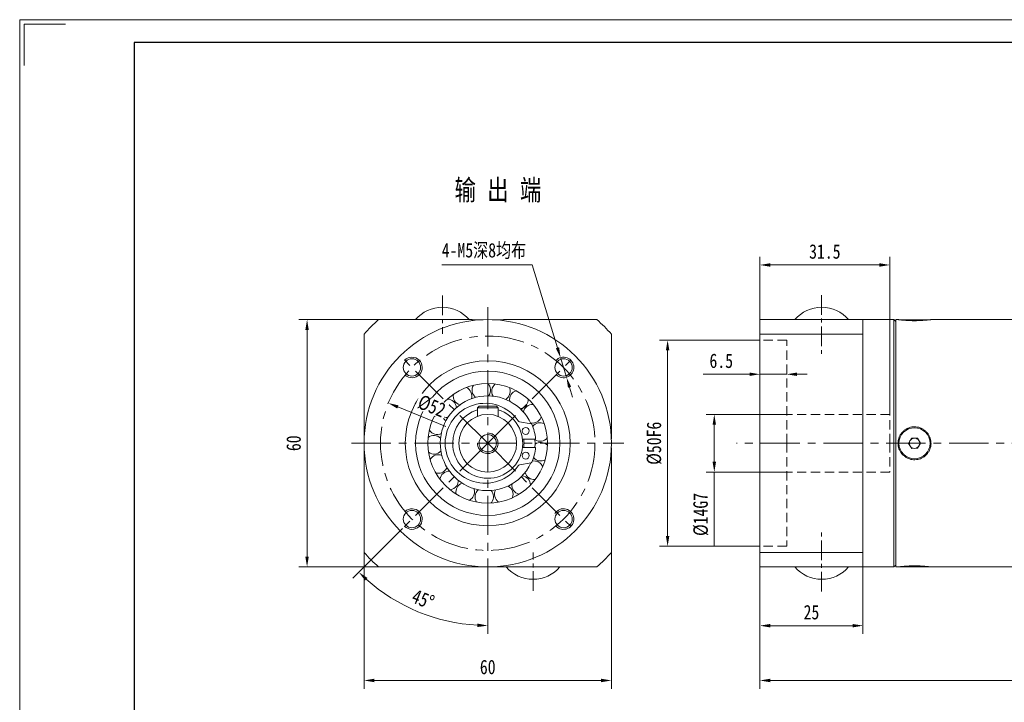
# Model space of a CAD drawing. Header units: millimetres. Extents: x -58 to 408, y -26 to 303.
# Tile 2 of 3: x -58 to 181, y 138 to 303. Entities that reach past the tile are written whole.
import ezdxf

# ---------------------------------------------------------------- set-up
doc = ezdxf.new("R2010")
doc.units = ezdxf.units.MM
doc.header["$LTSCALE"] = 1.5
doc.linetypes.add('CENTER', pattern=[10.16, 6.35, -1.27, 1.27, -1.27])
doc.linetypes.add('DASHED', pattern=[0.75, 0.5, -0.25])
doc.layers.get('0').update_dxf_attribs({"lineweight": 18})
for name, color, linetype, lineweight in [('1轮廓实线层', 7, 'Continuous', 18), ('3中心线层', 1, 'CENTER', 18), ('4虚线层', 6, 'DASHED', 18), ('7标注层', 4, 'Continuous', 18), ('图框_外框线', 7, 'Continuous', 18)]:
    doc.layers.add(name, color=color, linetype=linetype, lineweight=lineweight)
doc.styles.add('PC_TEXTSTYLE', font='txt', dxfattribs={"width": 0.8})
doc.styles.add('TH_GBDIM', font='txt', dxfattribs={"width": 0.8})
doc.dimstyles.new('TH_GBDIM', dxfattribs={"dimtxt": 3.5, "dimasz": 2.5, "dimexe": 2, "dimexo": 0, "dimgap": 1.5, "dimtad": 1, "dimdec": 1, "dimdsep": 46, "dimtxsty": 'TH_GBDIM', "dimcen": 2.5, "dimdle": 5, "dimclrd": 4, "dimclre": 4, "dimclrt": 3, "dimadec": 0, "dimazin": 2, "dimtfac": 0.714286, "dimtdec": 1, "dimtmove": 0, "dimatfit": 3, "dimfxl": 1, "dimtolj": 1, "dimarcsym": 0})

# ---------------------------------------------------------------- blocks, each defined once
blk = doc.blocks.new('*X9')
at = {"layer": '7标注层', "transparency": 16777216}
for points in [[(124.04, 156.76), (124.04, 155.93), (121.54, 156.35)], [(144.04, 156.76), (144.04, 155.93), (146.54, 156.35)]]:
    blk.add_hatch(color=4, dxfattribs=at).paths.add_polyline_path(points, flags=0)
at = {"layer": '7标注层', "color": 4, "transparency": 16777216}
for p, q in [((121.54, 170.6), (121.54, 154.35)), ((146.54, 170.6), (146.54, 154.35)), ((124.04, 156.35), (144.04, 156.35))]:
    blk.add_line(p, q, dxfattribs=at)
at = {"layer": '7标注层', "color": 3, "transparency": 16777216, "insert": (134.04, 159.6), "char_height": 3.5, "width": 7.0622, "attachment_point": 5, "style": 'TH_GBDIM'}
blk.add_mtext('25', dxfattribs=at)
blk = doc.blocks.new('*X10')
at = {"layer": '7标注层', "transparency": 16777216}
for points in [[(124.04, 143.48), (124.04, 142.64), (121.54, 143.06)], [(263.04, 143.48), (263.04, 142.64), (265.54, 143.06)]]:
    blk.add_hatch(color=4, dxfattribs=at).paths.add_polyline_path(points, flags=0)
at = {"layer": '7标注层', "color": 4, "transparency": 16777216}
for p, q in [((121.54, 170.6), (121.54, 141.06)), ((265.54, 168.91), (265.54, 141.06)), ((124.04, 143.06), (263.04, 143.06))]:
    blk.add_line(p, q, dxfattribs=at)
at = {"layer": '7标注层', "color": 3, "transparency": 16777216, "insert": (193.54, 146.31), "char_height": 3.5, "width": 18.5111, "attachment_point": 5, "style": 'TH_GBDIM'}
blk.add_mtext('145.5', dxfattribs=at)
blk = doc.blocks.new('*X11')
at = {"layer": '7标注层', "transparency": 16777216}
for points in [[(110.07, 205.1), (110.9, 205.1), (110.48, 207.6)], [(110.07, 196.1), (110.9, 196.1), (110.48, 193.6)]]:
    blk.add_hatch(color=4, dxfattribs=at).paths.add_polyline_path(points, flags=0)
at = {"layer": '7标注层', "color": 4, "transparency": 16777216}
for p, q in [((128.04, 207.6), (108.48, 207.6)), ((110.48, 205.1), (110.48, 196.1)), ((128.04, 193.6), (108.48, 193.6)), ((110.48, 193.6), (110.48, 175.56))]:
    blk.add_line(p, q, dxfattribs=at)
at = {"layer": '7标注层', "color": 3, "transparency": 16777216, "insert": (107.23, 183.33), "char_height": 3.5, "width": 19.2889, "attachment_point": 5, "rotation": 90, "style": 'TH_GBDIM'}
blk.add_mtext('%%C14G7', dxfattribs=at)
blk = doc.blocks.new('*X12')
at = {"layer": '7标注层', "transparency": 16777216}
for points in [[(98.74, 223.1), (99.58, 223.1), (99.16, 225.6)], [(98.74, 178.1), (99.58, 178.1), (99.16, 175.6)]]:
    blk.add_hatch(color=4, dxfattribs=at).paths.add_polyline_path(points, flags=0)
at = {"layer": '7标注层', "color": 4, "transparency": 16777216}
for p, q in [((121.54, 225.6), (97.16, 225.6)), ((99.16, 223.1), (99.16, 178.1)), ((121.54, 175.6), (97.16, 175.6))]:
    blk.add_line(p, q, dxfattribs=at)
at = {"layer": '7标注层', "color": 3, "transparency": 16777216, "insert": (95.91, 200.6), "char_height": 3.5, "width": 19.32, "attachment_point": 5, "rotation": 90, "style": 'TH_GBDIM'}
blk.add_mtext('%%C50F6', dxfattribs=at)
blk = doc.blocks.new('*X13')
at = {"layer": '7标注层', "transparency": 16777216}
for points in [[(119.04, 217.75), (119.04, 216.92), (121.54, 217.33)], [(130.54, 217.75), (130.54, 216.92), (128.04, 217.33)]]:
    blk.add_hatch(color=4, dxfattribs=at).paths.add_polyline_path(points, flags=0)
at = {"layer": '7标注层', "color": 4, "transparency": 16777216}
for p, q in [((119.04, 217.33), (107.81, 217.33)), ((121.54, 217.33), (121.54, 219.33)), ((128.04, 217.33), (121.54, 217.33)), ((128.04, 217.33), (128.04, 219.33)), ((130.54, 217.33), (133.04, 217.33))]:
    blk.add_line(p, q, dxfattribs=at)
at = {"layer": '7标注层', "color": 3, "transparency": 16777216, "insert": (112.17, 220.58), "char_height": 3.5, "width": 11.0756, "attachment_point": 5, "style": 'TH_GBDIM'}
blk.add_mtext('6.5', dxfattribs=at)
blk = doc.blocks.new('*X20')
at = {"layer": '7标注层', "transparency": 16777216}
for points in [[(28.03, 143.48), (28.03, 142.64), (25.53, 143.06)], [(83.03, 143.48), (83.03, 142.64), (85.53, 143.06)]]:
    blk.add_hatch(color=4, dxfattribs=at).paths.add_polyline_path(points, flags=0)
at = {"layer": '7标注层', "color": 4, "transparency": 16777216}
for p, q in [((25.53, 174.14), (25.53, 141.06)), ((85.53, 174.14), (85.53, 141.06)), ((28.03, 143.06), (83.03, 143.06))]:
    blk.add_line(p, q, dxfattribs=at)
at = {"layer": '7标注层', "color": 3, "transparency": 16777216, "insert": (55.53, 146.31), "char_height": 3.5, "width": 7.1867, "attachment_point": 5, "style": 'TH_GBDIM'}
blk.add_mtext('60', dxfattribs=at)
blk = doc.blocks.new('*X21')
at = {"layer": '7标注层', "transparency": 16777216}
for points in [[(11.3, 228.1), (12.13, 228.1), (11.72, 230.6)], [(11.3, 173.1), (12.13, 173.1), (11.72, 170.6)]]:
    blk.add_hatch(color=4, dxfattribs=at).paths.add_polyline_path(points, flags=0)
at = {"layer": '7标注层', "color": 4, "transparency": 16777216}
for p, q in [((29.08, 230.6), (9.72, 230.6)), ((11.72, 173.1), (11.72, 228.1)), ((29.08, 170.6), (9.72, 170.6))]:
    blk.add_line(p, q, dxfattribs=at)
at = {"layer": '7标注层', "color": 3, "transparency": 16777216, "insert": (8.47, 200.6), "char_height": 3.5, "width": 7.1867, "attachment_point": 5, "rotation": 90, "style": 'TH_GBDIM'}
blk.add_mtext('60', dxfattribs=at)
blk = doc.blocks.new('*X22')
at = {"layer": '7标注层', "transparency": 16777216}
for points in [[(72.85, 223.88), (72.06, 223.64), (73.19, 221.37)], [(75.78, 214.32), (74.99, 214.08), (74.65, 216.59)]]:
    blk.add_hatch(color=4, dxfattribs=at).paths.add_polyline_path(points, flags=0)
at = {"layer": '7标注层', "color": 4, "transparency": 16777216}
for p, q in [((44.42, 243.84), (66.3, 243.84)), ((66.3, 243.84), (72.45, 223.76)), ((74.65, 216.59), (73.19, 221.37)), ((75.38, 214.2), (76.12, 211.81))]:
    blk.add_line(p, q, dxfattribs=at)
at = {"layer": '7标注层', "color": 3, "transparency": 16777216, "insert": (54.61, 247.22), "char_height": 3.5, "width": 43.12, "attachment_point": 5, "style": 'TH_GBDIM'}
blk.add_mtext('4-M5深8均布', dxfattribs=at)
blk = doc.blocks.new('*X23')
at = {"layer": '7标注层', "transparency": 16777216}
for points in [[(124.04, 244.26), (124.04, 243.42), (121.54, 243.84)], [(150.54, 244.26), (150.54, 243.42), (153.04, 243.84)]]:
    blk.add_hatch(color=4, dxfattribs=at).paths.add_polyline_path(points, flags=0)
at = {"layer": '7标注层', "color": 4, "transparency": 16777216}
for p, q in [((121.54, 230.6), (121.54, 245.84)), ((124.04, 243.84), (150.54, 243.84)), ((153.04, 207.6), (153.04, 245.84))]:
    blk.add_line(p, q, dxfattribs=at)
at = {"layer": '7标注层', "color": 3, "transparency": 16777216, "insert": (137.29, 247.09), "char_height": 3.5, "width": 14.9644, "attachment_point": 5, "style": 'TH_GBDIM'}
blk.add_mtext('31.5', dxfattribs=at)
blk = doc.blocks.new('*X25')
at = {"transparency": 16777216}
for points in [[(25.79, 167.3), (26.37, 167.91), (24.26, 169.32)], [(53.05, 156.86), (53.02, 156.02), (55.53, 156.37)]]:
    blk.add_hatch(color=4, dxfattribs=at).paths.add_polyline_path(points, flags=0)
at = {"color": 4, "transparency": 16777216}
for p, q in [((34.88, 179.94), (22.85, 167.91)), ((55.53, 167.6), (55.53, 154.37))]:
    blk.add_line(p, q, dxfattribs=at)
blk.add_arc((55.53, 200.6), 44.22, 228.2393, 266.7607, dxfattribs=at)
at = {"color": 3, "transparency": 16777216, "insert": (39.85, 162.74), "char_height": 3.5, "width": 12.5704, "attachment_point": 5, "rotation": 337.5, "style": 'TH_GBDIM'}
blk.add_mtext('45%%D', dxfattribs=at)
blk = doc.blocks.new('*X31')
at = {"layer": '7标注层', "transparency": 16777216}
blk.add_hatch(color=4, dxfattribs=at).paths.add_polyline_path([(33.9, 209.79), (33.59, 209.02), (31.43, 210.34)], flags=0)
at = {"layer": '7标注层', "color": 4, "transparency": 16777216}
blk.add_line((45.4, 204.69), (33.75, 209.41), dxfattribs=at)
at = {"layer": '7标注层', "color": 3, "transparency": 16777216, "insert": (41.95, 209.59), "char_height": 3.5, "width": 13.0503, "attachment_point": 5, "rotation": 337.9797, "style": 'TH_GBDIM'}
blk.add_mtext('%%C52', dxfattribs=at)

msp = doc.modelspace()

# ---------------------------------------------------------------- linework, layer by layer
at = {"color": 7, "linetype": 'Continuous', "lineweight": 15}
for p, q in [((44.553341, 233.595579), (44.514859, 233.595579)), ((136.560798, 233.595578), (136.522317, 233.595578)), ((51.7691, 230.575555), (51.7691, 230.358365)), ((51.7691, 230.575555), (54.438837, 230.575555)), ((56.629362, 230.575555), (59.299099, 230.575555)), ((59.299099, 230.575555), (59.299099, 230.358365)), ((121.541557, 227.053069), (121.541557, 230.595556)), ((146.541557, 230.595556), (121.541557, 230.595556)), ((146.541557, 230.595556), (146.541557, 227.053069)), ((154.041557, 200.595556), (154.041557, 230.595556)), ((154.541557, 230.595556), (154.541557, 170.595556)), ((155.276557, 230.575556), (157.260781, 230.575556)), ((157.260781, 230.575556), (162.806557, 230.575556)), ((25.5341, 227.053069), (25.5341, 204.421846)), ((85.534101, 227.053069), (85.534101, 204.416229)), ((121.541557, 174.138043), (121.541557, 227.053069)), ((121.541557, 227.053069), (146.541557, 227.053069)), ((146.541557, 200.595556), (146.541557, 227.053069)), ((57.33147, 214.949055), (57.301956, 214.987383)), ((52.025015, 214.629081), (51.98365, 214.654158)), ((62.395179, 213.330511), (62.381504, 213.376911)), ((47.192482, 212.413801), (47.14485, 212.422241)), ((55.727458, 212.09393), (55.804865, 212.196331)), ((43.48653, 208.6024), (43.439066, 208.593066)), ((53.0341, 209.195556), (53.4341, 209.595555)), ((58.0341, 209.195556), (53.0341, 209.195556)), ((53.0341, 207.133904), (53.0341, 209.195556)), ((53.4341, 209.595555), (57.6341, 209.595555)), ((58.0341, 209.195556), (57.6341, 209.595555)), ((58.0341, 207.133904), (58.0341, 209.195556)), ((66.077817, 205.338248), (63.264975, 205.834228)), ((69.183982, 205.384522), (69.205136, 205.428025)), ((25.554099, 201.690818), (25.554099, 204.360556)), ((41.407669, 203.709632), (41.366783, 203.683782)), ((85.5141, 204.360556), (85.5141, 201.690818)), ((63.975071, 201.595556), (67.141102, 201.595556)), ((146.541557, 174.138043), (146.541557, 200.595556)), ((154.041557, 170.595556), (154.041557, 200.595556)), ((157.598872, 200.550924), (158.281562, 201.822642)), ((158.281562, 201.822642), (159.724248, 201.867274)), ((159.724248, 201.867274), (160.484243, 200.640188)), ((160.484243, 200.640188), (159.801553, 199.368469)), ((25.554099, 196.830556), (25.554099, 199.500293)), ((41.236662, 198.39629), (41.207874, 198.357415)), ((67.141102, 199.595556), (63.975071, 199.595556)), ((69.99221, 200.130227), (70.027651, 200.163151)), ((85.5141, 199.500293), (85.5141, 196.830556)), ((158.358867, 199.323838), (157.598872, 200.550924)), ((159.801553, 199.368469), (158.358867, 199.323838)), ((25.5341, 196.830556), (25.5341, 174.138042)), ((63.264975, 195.356883), (66.077817, 195.852864)), ((67.777501, 196.07874), (67.881371, 196.370936)), ((85.534101, 196.769265), (85.534101, 174.138042)), ((42.996602, 193.379971), (42.983802, 193.333323)), ((46.449801, 189.338158), (46.454717, 189.290034)), ((65.905282, 190.511308), (65.953654, 190.511762)), ((51.129885, 186.816717), (51.151853, 186.77362)), ((56.372866, 186.119836), (56.531031, 186.317429)), ((61.562089, 187.445771), (61.607358, 187.428721)), ((56.404782, 186.156185), (56.440835, 186.123934)), ((121.541557, 170.595556), (121.541557, 174.138043)), ((146.541557, 174.138043), (121.541557, 174.138043)), ((146.541557, 174.138043), (146.541557, 170.595556)), ((51.7691, 170.832747), (51.7691, 170.615557)), ((54.438837, 170.615557), (51.7691, 170.615557)), ((59.299099, 170.615557), (56.629362, 170.615557)), ((59.299099, 170.832747), (59.299099, 170.615557)), ((121.541557, 170.595556), (146.541557, 170.595556)), ((162.806557, 170.615556), (155.276557, 170.615556)), ((66.514859, 167.595533), (66.553341, 167.595533)), ((136.560798, 167.595534), (136.522317, 167.595534))]:
    msp.add_line(p, q, dxfattribs=at)
for points in [[(65.034741, 209.542082), (65.008359, 209.570015), (64.819476, 209.765305)], [(66.990539, 199.595556), (67.033443, 200.47256), (66.990539, 201.595556)], [(64.902076, 193.925396), (65.52882, 194.907361), (66.004749, 195.83998)]]:
    msp.add_lwpolyline(points, dxfattribs=at)
for centre, radius in [((55.5341, 200.595556), 30), ((37.149323, 218.980332), 2.1), ((55.5341, 200.595556), 20), ((73.918876, 218.980332), 2.1), ((55.5341, 200.595556), 17.5), ((55.5341, 200.595556), 14.5), ((55.5341, 200.595556), 7), ((64.758524, 203.595556), 0.85), ((159.041557, 200.595556), 3.765), ((55.5341, 200.595556), 2.1), ((64.758524, 197.595556), 0.85), ((37.149323, 182.210779), 2.1), ((73.918876, 182.210779), 2.1)]:
    msp.add_circle(centre, radius, dxfattribs=at)
for centre, radius, start, end in [((44.514859, 225.095578), 8.5, 90, 139.67997746), ((44.553341, 225.095578), 8.5, 40.32002254, 90), ((136.522317, 225.095578), 8.5, 90, 139.67997746), ((136.560798, 225.095578), 8.5, 40.32002254, 90), ((55.5341, 200.595556), 40, 131.40962211, 138.59037789), ((55.5341, 200.595556), 40, 41.40962211, 48.59037789), ((53.972, 213.501362), 2.25, 324.54848304, 45.11464728), ((58.7396, 213.194158), 2.25, 127.51173057, 211.34714298), ((49.41537, 212.065567), 2.25, 342.45570546, 66.29111787), ((53.972, 213.501362), 2.25, 148.68820116, 232.52361357), ((58.7396, 213.194158), 2.25, 324.54848304, 23.93817669), ((63.07428, 211.185442), 2.25, 106.33525998, 190.1706724), ((55.5341, 200.595556), 11.5, 24.42667415, 324.54848304), ((54.9141, 200.595556), 9.7, 34.1852337, 325.8147663), ((45.685108, 209.080682), 2.25, 3.63217604, 87.46758845), ((49.41537, 212.065567), 2.25, 169.86467175, 253.70008416), ((58.7396, 213.194158), 2.25, 300.10276428, 324.54848304), ((63.07428, 211.185442), 2.25, 324.54848304, 2.7617061), ((45.685108, 209.080682), 2.25, 191.04114234, 274.87655475), ((55.5341, 200.595556), 8.5, 107.10463518, 180), ((55.5341, 200.595556), 8.5, 180, 72.89536482), ((63.07428, 211.185442), 2.25, 278.92629369, 324.54848304), ((66.390616, 207.746503), 2.25, 85.1587894, 168.99420181), ((43.285008, 204.949834), 2.25, 24.80864663, 108.64405904), ((63.351799, 206.326632), 0.5, 214.1852337, 260), ((66.390616, 207.746503), 2.25, 257.7498231, 324.54848304), ((68.24072, 203.341789), 2.25, 63.98231881, 143.14436183), ((66.390616, 207.746503), 2.25, 324.54848304, 341.58523551), ((43.285008, 204.949834), 2.25, 212.21761293, 296.05302534), ((66.043088, 205.141286), 0.2, 23.39120673, 80), ((55.5341, 200.595556), 11.65, 4.92415217, 23.39120673), ((42.539215, 200.230917), 2.25, 45.98511722, 129.82052963), ((55.5341, 200.595556), 8.8, 353.47502116, 6.52497884), ((68.24072, 203.341789), 2.25, 236.57335251, 320.40876493), ((68.374724, 198.566182), 2.25, 42.80584822, 126.64126063), ((159.041557, 200.595556), 1.25, 151.77197728, 211.77197728), ((159.041557, 200.595556), 1.25, 91.77197728, 151.77197728), ((159.041557, 200.595556), 1.25, 31.77197728, 91.77197728), ((159.041557, 200.595556), 1.25, 331.77197728, 31.77197728), ((42.539215, 200.230917), 2.25, 233.39408351, 317.22949592), ((55.5341, 200.595556), 11.65, 336.60879327, 355.07584783), ((159.041557, 200.595556), 1.25, 211.77197728, 271.77197728), ((159.041557, 200.595556), 1.25, 271.77197728, 331.77197728), ((43.548453, 195.561247), 2.25, 67.16158781, 150.99700022), ((66.043088, 196.049825), 0.2, 280, 336.60879327), ((66.774531, 194.064652), 2.25, 21.62937763, 100.79142066), ((68.374724, 198.566182), 2.25, 220.07025131, 299.23229434), ((43.548453, 195.561247), 2.25, 254.5705541, 324.54848304), ((46.176419, 191.571487), 2.25, 88.3380584, 172.17347081), ((43.548453, 195.561247), 2.25, 324.54848304, 338.40596651), ((63.351799, 194.86448), 0.5, 100, 145.8147663), ((66.774531, 194.064652), 2.25, 194.22041134, 278.05582375), ((46.176419, 191.571487), 2.25, 324.54848304, 359.5824371), ((63.656255, 190.445157), 2.25, 0.45290704, 84.28831945), ((46.176419, 191.571487), 2.25, 275.74702469, 324.54848304), ((50.068192, 188.800478), 2.25, 109.51452899, 193.3499414), ((50.068192, 188.800478), 2.25, 324.54848304, 20.75890769), ((54.698166, 187.62246), 2.25, 130.69099957, 214.52641198), ((54.698166, 187.62246), 2.25, 324.54848304, 41.93537828), ((59.441037, 188.19653), 2.25, 151.86747016, 235.70288257), ((59.441037, 188.19653), 2.25, 339.27643645, 63.11184887), ((63.656255, 190.445157), 2.25, 173.04394075, 256.87935316), ((50.068192, 188.800478), 2.25, 296.92349528, 324.54848304), ((55.5341, 200.595556), 40, 221.40962211, 228.59037789), ((55.5341, 200.595556), 40, 311.40962211, 318.59037789), ((66.514859, 176.095534), 8.5, 220.32002254, 270), ((66.553341, 176.095534), 8.5, 270, 319.67997746), ((136.522317, 176.095534), 8.5, 220.32002254, 270), ((136.560798, 176.095534), 8.5, 270, 319.67997746)]:
    msp.add_arc(centre, radius, start, end, dxfattribs=at)
at = {"color": 4}
for centre, start, end in [((37.149323, 218.980332), 227.75566705, 135), ((73.918876, 218.980332), 225, 137.75566705), ((55.5341, 200.595556), 179.99374803, 90), ((37.149323, 182.210779), 225, 132.24433295), ((73.918876, 182.210779), 222.24433295, 146.80016582), ((73.918876, 182.210779), 162.10019028, 162.64724337)]:
    msp.add_arc(centre, 2.5, start, end, dxfattribs=at)
at = {"color": 7, "linetype": 'Continuous', "lineweight": 15}
for points, knots in [([(29.076587, 230.595556), (30.442753, 230.595556), (33.177392, 230.595556), (37.395478, 230.595556), (41.720885, 230.595556), (45.699999, 230.595556), (49.059049, 230.595556), (50.935286, 230.595556), (51.7691, 230.595556)], [0, 0, 0, 0, 4.2848210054, 8.5768741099, 12.9424769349, 17.306429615, 20.2988988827, 22.6925130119, 22.6925130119, 22.6925130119, 22.6925130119]), ([(59.36039, 230.595556), (59.460351, 230.595556), (60.669089, 230.595556), (62.966683, 230.595556), (66.272583, 230.595556), (69.567499, 230.595556), (72.849558, 230.595556), (77.019417, 230.595556), (80.03066, 230.595556), (81.991612, 230.595556)], [0, 0, 0, 0, 0.2861214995, 3.4597959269, 6.6302658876, 9.9163448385, 13.2052303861, 16.4929190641, 22.6312223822, 22.6312223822, 22.6312223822, 22.6312223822]), ([(155.041557, 230.595556), (155.052136, 230.594136), (155.073603, 230.591255), (155.246228, 230.568682), (155.5191, 230.535067), (155.890249, 230.493264), (156.353838, 230.447539), (156.890642, 230.403568), (157.494783, 230.365707), (158.137454, 230.338986), (158.810911, 230.32603), (159.482112, 230.328439), (160.145253, 230.345835), (160.77053, 230.375874), (161.353112, 230.415729), (161.867826, 230.460457), (162.308202, 230.505745), (162.65471, 230.545967), (162.897141, 230.57644), (163.028464, 230.593804), (163.029428, 230.593939), (163.029813, 230.593994)], [0, 0, 0, 0, 0.4214696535, 0.8552277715, 1.2766788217, 1.7102261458, 2.1339860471, 2.5699364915, 2.9952127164, 3.4329615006, 3.855681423, 4.2908220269, 4.7108970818, 5.1430862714, 5.5645518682, 5.9980524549, 6.422765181, 6.8597775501, 7.2845548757, 7.7218335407, 8.0119347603, 8.0119347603, 8.0119347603, 8.0119347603]), ([(155.041557, 200.595556), (155.052658, 200.371793), (155.074858, 199.924262), (155.248004, 199.271817), (155.521333, 198.657822), (155.893877, 198.096432), (156.356791, 197.605939), (156.89586, 197.196779), (157.498199, 196.88544), (158.143693, 196.677676), (158.814299, 196.583856), (159.488511, 196.601271), (160.148161, 196.733059), (160.776361, 196.970157), (161.355321, 197.310649), (161.872548, 197.742496), (162.309675, 198.257662), (162.657185, 198.839611), (162.899905, 199.473138), (163.034683, 200.13687), (163.05374, 200.812336), (162.962369, 201.479164), (162.75922, 202.119486), (162.454486, 202.71811), (162.05185, 203.256943), (161.564528, 203.724413), (161.003002, 204.102621), (160.385671, 204.383635), (159.729416, 204.55447), (159.056108, 204.614832), (158.384228, 204.559371), (157.732559, 204.395511), (157.118811, 204.123527), (156.556605, 203.754501), (156.064493, 203.294085), (155.652345, 202.756975), (155.34014, 202.156042), (155.096052, 201.434198), (155.061457, 200.901798), (155.041557, 200.595556)], [0, 0, 0, 0, 0.6704322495, 1.3408811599, 2.0111319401, 2.6814068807, 3.3553667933, 4.0293211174, 4.705888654, 5.3824279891, 6.054934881, 6.7274354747, 7.3955417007, 8.0636722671, 8.7339021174, 9.4041488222, 10.0796932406, 10.755220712, 11.4310263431, 12.1068069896, 12.777445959, 13.4480906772, 14.1162024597, 14.7843406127, 15.4563860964, 16.1284383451, 16.8048775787, 17.481291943, 18.1557165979, 18.8301232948, 19.4991811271, 20.1682557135, 20.8370053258, 21.5057792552, 22.1797108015, 22.8536368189, 23.5302044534, 24.2067443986, 25.122857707, 25.122857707, 25.122857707, 25.122857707]), ([(51.707809, 170.595555), (50.957759, 170.595555), (49.196788, 170.595555), (45.90257, 170.595555), (41.857462, 170.595555), (37.4426, 170.595555), (33.179944, 170.595555), (30.445282, 170.595555), (29.076587, 170.595555)], [0, 0, 0, 0, 2.1525229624, 5.0537049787, 9.5535435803, 14.0552634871, 18.3389660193, 22.6312225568, 22.6312225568, 22.6312225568, 22.6312225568]), ([(81.991612, 170.595555), (80.03044, 170.595555), (76.543978, 170.595555), (71.381715, 170.595555), (67.068998, 170.595555), (63.184798, 170.595555), (60.777179, 170.595555), (59.493176, 170.595555), (59.354773, 170.595555)], [0, 0, 0, 0, 6.1387620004, 10.9131479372, 15.6855161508, 18.9613606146, 22.2406596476, 22.6368391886, 22.6368391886, 22.6368391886, 22.6368391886]), ([(163.029813, 170.597118), (163.033134, 170.596676), (163.047415, 170.594777), (162.958453, 170.606644), (162.762507, 170.631815), (162.457121, 170.668568), (162.054671, 170.712216), (161.569216, 170.757704), (161.006313, 170.80052), (160.391649, 170.83507), (159.732874, 170.857883), (159.062549, 170.865974), (158.387335, 170.858694), (157.73865, 170.837142), (157.121269, 170.803413), (156.561793, 170.761737), (156.066121, 170.716051), (155.656115, 170.672009), (155.340751, 170.634379), (155.096553, 170.60299), (155.061561, 170.59826), (155.041557, 170.595556)], [0, 0, 0, 0, 0.1316980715, 0.5663210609, 0.9871284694, 1.4200057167, 1.8432958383, 2.2787027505, 2.7046409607, 3.1429956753, 3.5676048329, 4.0047213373, 4.4260474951, 4.8596106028, 5.2808414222, 5.7141081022, 6.1385532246, 6.575207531, 7.0011899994, 7.4396637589, 8.0249088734, 8.0249088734, 8.0249088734, 8.0249088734])]:
    msp.add_open_spline(points, degree=3, knots=knots, dxfattribs=at)
for points in [[(154.041557, 230.595556), (146.541557, 230.595556)], [(154.541557, 230.095556), (154.041557, 230.595556)], [(155.041557, 230.595556), (154.541557, 230.595556)], [(218.041557, 230.595556), (163.029813, 230.595556)], [(25.771291, 204.360556), (25.554099, 204.360556)], [(85.5141, 204.360556), (85.296908, 204.360556)], [(25.554099, 196.830556), (25.771291, 196.830556)], [(85.296908, 196.830556), (85.5141, 196.830556)], [(146.541557, 170.595556), (154.041557, 170.595556)], [(154.041557, 170.595556), (154.541557, 171.095556)], [(154.541557, 170.595556), (155.041557, 170.595556)], [(163.029813, 170.595556), (218.041557, 170.595556)]]:
    msp.add_open_spline(points, degree=1, dxfattribs=at)
at = {"layer": '3中心线层', "ltscale": 0.5}
for p, q in [((44.553341, 236.413183), (44.553341, 227.131845)), ((136.522317, 236.538872), (136.522317, 222.070539)), ((136.522317, 164.652239), (136.522317, 179.120573)), ((66.514859, 164.777929), (66.514859, 174.059267))]:
    msp.add_line(p, q, dxfattribs=at)
at = {"layer": '3中心线层'}
for p, q in [((55.5341, 233.595556), (55.5341, 167.595556)), ((55.5341, 200.595556), (34.877851, 221.251804)), ((55.5341, 200.595556), (76.190348, 221.251804)), ((22.5341, 200.595556), (88.5341, 200.595556)), ((55.5341, 200.595556), (34.877851, 179.939308)), ((55.5341, 200.595556), (76.190348, 179.939308)), ((268.393553, 200.595556), (115.888636, 200.595556))]:
    msp.add_line(p, q, dxfattribs=at)
msp.add_circle((55.5341, 200.595556), 26, dxfattribs=at)
at = {"layer": '4虚线层', "lineweight": 15, "ltscale": 3}
for p, q in [((128.041557, 225.595556), (121.541557, 225.595556)), ((128.041557, 200.595556), (128.041557, 225.595556)), ((153.041557, 207.595556), (128.041557, 207.595556)), ((153.041557, 200.595556), (153.041557, 207.595556)), ((128.041557, 200.595556), (128.041557, 175.595556)), ((153.041557, 200.595556), (153.041557, 193.595556)), ((153.041557, 193.595556), (128.041557, 193.595556)), ((128.041557, 175.595556), (121.541557, 175.595556))]:
    msp.add_line(p, q, dxfattribs=at)
at = {"layer": '图框_外框线', "color": 3}
msp.add_lwpolyline([(-56.867522, 292.235697), (-56.867522, 302.229172), (-46.874047, 302.229172)], dxfattribs=at)

# ---------------------------------------------------------------- texts
at = {"color": 3, "insert": (47.476828, 264.543067), "char_height": 5, "width": 34.44009335, "attachment_point": 1, "style": 'PC_TEXTSTYLE'}
msp.add_mtext('输 出 端', dxfattribs=at)

# ---------------------------------------------------------------- dimensions: what is measured, and where the dimension line sits
dim = msp.add_angular_dim_2l(base=(38.609982, 159.737121), line1=((55.5341, 200.595556), (34.877851, 179.939308)), line2=((55.5341, 233.595556), (55.5341, 167.595556)), dimstyle='TH_GBDIM', override={"dimtad": 1, "dimtih": 0, "dimtoh": 0, "dimsah": 1, "dimtdec": 0, "dimtzin": 8})
dim.commit()
dim.dimension.update_dxf_attribs({"geometry": '*X25', "text_midpoint": (39.853703, 162.73973)})
at = {"layer": '7标注层'}
dim = msp.add_diameter_dim_2p(p1=(74.65132, 216.590034), p2=(73.186432, 221.37063), text='4-M5深8均布', dimstyle='TH_GBDIM', override={"dimtoh": 1, "dimdec": 0, "dimpost": '%%C<>', "dimsah": 1, "dimtzin": 0}, dxfattribs=at)
dim.commit()
dim.dimension.update_dxf_attribs({"geometry": '*X22', "text_midpoint": (66.301394, 243.839627), "dimtype": 163})
dim = msp.add_linear_dim(base=(153.041557, 243.839627), p1=(121.541557, 230.595556), p2=(153.041557, 207.595556), dimstyle='TH_GBDIM', override={"dimdec": 5, "dimsah": 1, "dimtzin": 0}, dxfattribs=at)
dim.commit()
dim.dimension.update_dxf_attribs({"geometry": '*X23', "text_midpoint": (137.291557, 243.839627), "dimtype": 160})
dim = msp.add_linear_dim(base=(11.717938, 230.595556), p1=(29.076587, 170.595555), p2=(29.076587, 230.595556), angle=90, dimstyle='TH_GBDIM', override={"dimdec": 5, "dimsah": 1, "dimtzin": 0}, dxfattribs=at)
dim.commit()
dim.dimension.update_dxf_attribs({"geometry": '*X21', "text_midpoint": (8.467938, 200.595556)})
dim = msp.add_linear_dim(base=(99.161263, 175.595556), p1=(121.541557, 225.595556), p2=(121.541557, 175.595556), angle=90, text='%%C<>F6', dimstyle='TH_GBDIM', override={"dimdec": 5, "dimsah": 1, "dimtzin": 0}, dxfattribs=at)
dim.commit()
dim.dimension.update_dxf_attribs({"geometry": '*X12', "text_midpoint": (95.911263, 200.595556)})
for base, p1, p2, picture, middle in [((121.541557, 217.334903), (128.041557, 217.334903), (121.541557, 217.334903), '*X13', (112.174891, 220.584903)), ((85.534101, 143.058557), (25.5341, 174.138043), (85.534101, 174.138042), '*X20', (55.5341, 146.308557)), ((146.54156, 156.345887), (121.541557, 170.595555), (146.54156, 170.595555), '*X9', (134.041559, 159.595887))]:
    dim = msp.add_linear_dim(base=base, p1=p1, p2=p2, dimstyle='TH_GBDIM', override={"dimdec": 5, "dimsah": 1, "dimtzin": 0}, dxfattribs=at)
    dim.commit()
    dim.dimension.update_dxf_attribs({"geometry": picture, "text_midpoint": middle})
dim = msp.add_linear_dim(base=(110.482579, 193.595556), p1=(128.041557, 207.595556), p2=(128.041557, 193.595556), angle=90, text='%%C<>G7', dimstyle='TH_GBDIM', override={"dimdec": 5, "dimsah": 1, "dimtzin": 0}, dxfattribs=at)
dim.commit()
dim.dimension.update_dxf_attribs({"geometry": '*X11', "text_midpoint": (110.482579, 183.328889), "dimtype": 160})
dim = msp.add_linear_dim(base=(265.541557, 143.058557), p1=(121.541557, 170.595555), p2=(265.541557, 168.912296), text='145.5', dimstyle='TH_GBDIM', override={"dimdec": 5, "dimsah": 1, "dimtzin": 0}, dxfattribs=at)
dim.commit()
dim.dimension.update_dxf_attribs({"geometry": '*X10', "text_midpoint": (193.541557, 146.308557)})

# ---------------------------------------------------------------- next in the draw order: wipeouts: each hides what was drawn before it
msp.add_wipeout([(37.75861, 209.186944), (39.220857, 212.802443), (46.142838, 210.002928), (44.680591, 206.387428)]).dxf.layer = '1轮廓实线层'

# ---------------------------------------------------------------- next in the draw order: linework, layer by layer
at = {"layer": '图框_外框线', "color": 3}
msp.add_lwpolyline([(-57.977908, -26.445107), (408.384245, -26.445107), (408.384245, 303.339558), (-57.977908, 303.339558)], close=True, dxfattribs=at)
at = {"layer": '图框_外框线', "color": 3, "lineweight": 25}
msp.add_lwpolyline([(-30.218256, -20.893177), (402.832315, -20.893177), (402.832315, 297.787628), (-30.218256, 297.787628)], close=True, dxfattribs=at)

# ---------------------------------------------------------------- next in the draw order: dimensions: what is measured, and where the dimension line sits
at = {"layer": '7标注层'}
dim = msp.add_diameter_dim_2p(p1=(79.637427, 190.847243), p2=(31.430772, 210.343869), dimstyle='TH_GBDIM', override={"dimdec": 5, "dimpost": '%%C<>', "dimsah": 1, "dimtzin": 0}, dxfattribs=at)
dim.commit()
dim.dimension.update_dxf_attribs({"geometry": '*X31', "text_midpoint": (40.732185, 206.58202), "dimtype": 163})

doc.saveas('drawing.dxf')
